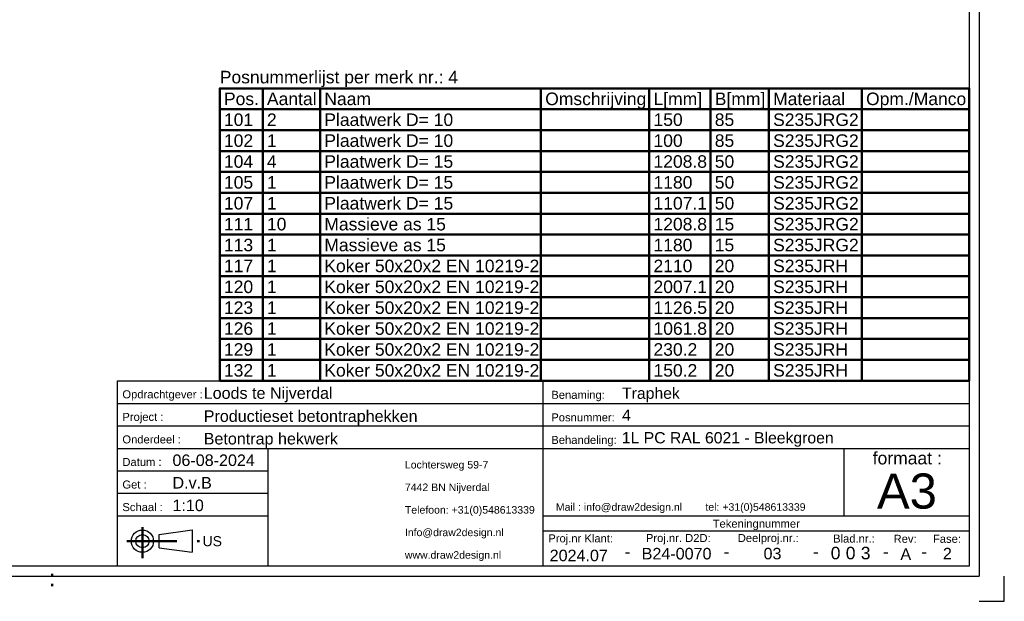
# Model space of a CAD drawing. Header units: millimetres. Extents: x -34 to 386, y -803 to -506.
# Tile 5 of 7: x 189 to 386, y -803 to -687. Entities that reach past the tile are written whole.
import ezdxf
from ezdxf.enums import TextEntityAlignment as Align

# ---------------------------------------------------------------- set-up
doc = ezdxf.new("R2010")
doc.units = ezdxf.units.MM
doc.linetypes.add('DOT', pattern=[2, 0.5, -1.5])
doc.linetypes.add('STRICHPUNKT2', pattern=[18.5, 10, -4, 0.5, -4])
doc.layers.get('0').update_dxf_attribs({"linetype": 'CONTINUOUS'})
doc.layers.add('LE_ALL', color=7, linetype='CONTINUOUS', lineweight=50)
doc.layers.add('TXT_ALL', color=7, linetype='CONTINUOUS')
doc.layers.add('TXT_YELLOW', color=2, linetype='CONTINUOUS')
doc.styles.add('ARIAL', font='arial.ttf')

# ---------------------------------------------------------------- blocks, each defined once
blk = doc.blocks.new('BOM-P4_00003', base_point=(228.96, -759.13))
at = {"layer": 'LE_ALL', "color": 8}
for p, q in [((237.53, -700.79), (237.53, -759.13)), ((248.99, -700.79), (248.99, -759.13)), ((293.06, -700.79), (293.06, -759.13)), ((314.68, -700.79), (314.68, -759.13)), ((326.9, -700.79), (326.9, -759.13)), ((338.54, -700.79), (338.54, -759.13)), ((357.09, -700.79), (357.09, -759.13)), ((228.96, -704.96), (378.52, -704.96)), ((228.96, -709.13), (378.52, -709.13)), ((228.96, -713.29), (378.52, -713.29)), ((228.96, -717.46), (378.52, -717.46)), ((228.96, -721.63), (378.52, -721.63)), ((228.96, -725.79), (378.52, -725.79)), ((228.96, -729.96), (378.52, -729.96)), ((228.96, -734.13), (378.52, -734.13)), ((228.96, -738.29), (378.52, -738.29)), ((228.96, -742.46), (378.52, -742.46)), ((228.96, -746.63), (378.52, -746.63)), ((228.96, -750.79), (378.52, -750.79)), ((228.96, -754.96), (378.52, -754.96))]:
    blk.add_line(p, q, dxfattribs=at)
blk.add_lwpolyline([(228.96, -759.13), (378.52, -759.13), (378.52, -700.79), (228.96, -700.79)], close=True, dxfattribs=at)
at = {"layer": 'TXT_YELLOW', "style": 'ARIAL'}
blk.add_text('Posnummerlijst per merk nr.: 4', height=2.5, dxfattribs=at).set_placement((228.96, -699.79))
for s, p in [('Aantal', (238.37, -702.88)), ('Omschrijving', (293.9, -702.88)), ('L[mm]', (315.51, -702.88)), ('B[mm]', (327.74, -702.88)), ('Materiaal', (339.38, -702.88)), ('Opm./Manco', (357.93, -702.88)), ('Pos.', (229.79, -702.88)), ('Naam', (249.82, -702.88)), ('101', (229.79, -707.04)), ('2', (238.37, -707.04)), ('Plaatwerk D= 10', (249.82, -707.04)), ('150', (315.51, -707.04)), ('85', (327.74, -707.04)), ('S235JRG2', (339.38, -707.04)), ('102', (229.79, -711.21)), ('1', (238.37, -711.21)), ('Plaatwerk D= 10', (249.82, -711.21)), ('100', (315.51, -711.21)), ('85', (327.74, -711.21)), ('S235JRG2', (339.38, -711.21)), ('104', (229.79, -715.38)), ('4', (238.37, -715.38)), ('Plaatwerk D= 15', (249.82, -715.38)), ('1208.8', (315.51, -715.38)), ('50', (327.74, -715.38)), ('S235JRG2', (339.38, -715.38)), ('105', (229.79, -719.54)), ('1', (238.37, -719.54)), ('Plaatwerk D= 15', (249.82, -719.54)), ('1180', (315.51, -719.54)), ('50', (327.74, -719.54)), ('S235JRG2', (339.38, -719.54)), ('107', (229.79, -723.71)), ('1', (238.37, -723.71)), ('Plaatwerk D= 15', (249.82, -723.71)), ('1107.1', (315.51, -723.71)), ('50', (327.74, -723.71)), ('S235JRG2', (339.38, -723.71)), ('111', (229.79, -727.88)), ('10', (238.37, -727.88)), ('Massieve as 15', (249.82, -727.88)), ('1208.8', (315.51, -727.88)), ('15', (327.74, -727.88)), ('S235JRG2', (339.38, -727.88)), ('113', (229.79, -732.04)), ('1', (238.37, -732.04)), ('Massieve as 15', (249.82, -732.04)), ('1180', (315.51, -732.04)), ('15', (327.74, -732.04)), ('S235JRG2', (339.38, -732.04)), ('Koker 50x20x2 EN 10219-2', (249.82, -736.21)), ('117', (229.79, -736.21)), ('1', (238.37, -736.21)), ('2110', (315.51, -736.21)), ('20', (327.74, -736.21)), ('S235JRH', (339.38, -736.21)), ('120', (229.79, -740.38)), ('1', (238.37, -740.38)), ('Koker 50x20x2 EN 10219-2', (249.82, -740.38)), ('2007.1', (315.51, -740.38)), ('20', (327.74, -740.38)), ('S235JRH', (339.38, -740.38)), ('123', (229.79, -744.54)), ('1', (238.37, -744.54)), ('Koker 50x20x2 EN 10219-2', (249.82, -744.54)), ('1126.5', (315.51, -744.54)), ('20', (327.74, -744.54)), ('S235JRH', (339.38, -744.54)), ('126', (229.79, -748.71)), ('1', (238.37, -748.71)), ('Koker 50x20x2 EN 10219-2', (249.82, -748.71)), ('1061.8', (315.51, -748.71)), ('20', (327.74, -748.71)), ('S235JRH', (339.38, -748.71)), ('129', (229.79, -752.88)), ('1', (238.37, -752.88)), ('Koker 50x20x2 EN 10219-2', (249.82, -752.88)), ('230.2', (315.51, -752.88)), ('20', (327.74, -752.88)), ('S235JRH', (339.38, -752.88)), ('132', (229.79, -757.04)), ('1', (238.37, -757.04)), ('Koker 50x20x2 EN 10219-2', (249.82, -757.04)), ('150.2', (315.51, -757.04)), ('20', (327.74, -757.04)), ('S235JRH', (339.38, -757.04))]:
    blk.add_text(s, height=2.5, dxfattribs=at).set_placement(p, align=Align.MIDDLE_LEFT)
blk = doc.blocks.new('TFIELD_00005', base_point=(360.11, -781.13))
at = {"layer": 'TXT_YELLOW', "style": 'ARIAL'}
blk.add_text('A3', height=7, dxfattribs=at).set_placement((360.11, -781.13), align=Align.MIDDLE_LEFT)
blk = doc.blocks.new('FLEX_00004', base_point=(366.02, -786.13))
blk.add_blockref('TFIELD_00005', (360.11, -781.13))
blk = doc.blocks.new('TFIELD_00008', base_point=(296.03, -784.31))
at = {"layer": 'TXT_YELLOW', "style": 'ARIAL'}
blk.add_text('Mail : info@draw2design.nl        tel: +31(0)548613339', height=1.5, dxfattribs=at).set_placement((296.03, -784.31), align=Align.MIDDLE_LEFT)
blk = doc.blocks.new('FLEX_00007', base_point=(296.03, -785.56))
blk.add_blockref('TFIELD_00008', (296.03, -784.31))
blk = doc.blocks.new('DRAW2DESIGNLOGO_00006', base_point=(295.95, -782.64))
blk.add_blockref('FLEX_00007', (296.03, -785.56))
blk = doc.blocks.new('TFIELD_00012', base_point=(225.52, -791.13))
at = {"layer": 'TXT_YELLOW', "style": 'ARIAL'}
blk.add_text('US', height=2, dxfattribs=at).set_placement((225.52, -791.13), align=Align.MIDDLE_LEFT)
blk = doc.blocks.new('FLEX_00011', base_point=(225.52, -791.13))
blk.add_blockref('TFIELD_00012', (225.52, -791.13))
blk = doc.blocks.new('US_00010', base_point=(214.85, -791.13))
blk.add_line((216.88, -792.46), (223.44, -793.35))
blk.add_lwpolyline([(216.88, -792.46), (216.88, -789.79), (223.44, -788.9), (223.44, -793.35)])
for radius in [2.22, 1.33]:
    blk.add_circle((213.52, -791.13), radius)
at = {"layer": 'LE_ALL', "color": 1, "linetype": 'STRICHPUNKT2'}
for p, q in [((213.52, -788.31), (213.52, -794.53)), ((210.42, -791.13), (225.29, -791.13))]:
    blk.add_line(p, q, dxfattribs=at)
blk.add_blockref('FLEX_00011', (225.52, -791.13))
blk = doc.blocks.new('TFIELD_00015', base_point=(265.9, -793.88))
at = {"layer": 'TXT_YELLOW', "style": 'ARIAL'}
for s, p in [('Lochtersweg 59-7', (265.9, -775.88)), ('7442 BN Nijverdal', (265.9, -780.38)), ('Telefoon: +31(0)548613339', (265.9, -784.88)), ('Info@draw2design.nl', (265.9, -789.38)), ('www.draw2design.nl', (265.9, -793.88))]:
    blk.add_text(s, height=1.5, dxfattribs=at).set_placement(p, align=Align.MIDDLE_LEFT)
blk = doc.blocks.new('FLEX_00014', base_point=(278.71, -796.13))
blk.add_blockref('TFIELD_00015', (265.9, -793.88))
blk = doc.blocks.new('D2D_00013', base_point=(238.77, -794.27))
blk.add_blockref('FLEX_00014', (278.71, -796.13))
blk = doc.blocks.new('SCHRIFE_00017', base_point=(219.52, -776.13))
for p, q in [((208.52, -759.13), (293.52, -759.13)), ((293.52, -759.13), (378.52, -759.13)), ((293.52, -796.13), (293.52, -759.13)), ((378.52, -759.13), (378.52, -796.13)), ((208.52, -763.63), (293.52, -763.63)), ((293.52, -763.63), (378.52, -763.63)), ((208.52, -768.13), (293.52, -768.13)), ((293.52, -768.13), (378.52, -768.13)), ((208.52, -772.63), (378.52, -772.63)), ((238.52, -772.63), (238.52, -796.13)), ((353.52, -772.63), (353.52, -786.13)), ((238.52, -777.13), (208.52, -777.13)), ((238.52, -781.63), (208.52, -781.63)), ((238.52, -786.13), (208.52, -786.13)), ((378.52, -786.13), (293.52, -786.13)), ((378.52, -789.13), (293.52, -789.13))]:
    blk.add_line(p, q)
blk.add_lwpolyline([(378.52, -796.13), (208.52, -796.13), (208.52, -759.13)])
at = {"layer": 'TXT_YELLOW', "style": 'ARIAL'}
for s, height, p in [('Loods te Nijverdal', 2.3, (225.75, -762.73)), ('Traphek', 2.25, (309.24, -762.73)), ('Productieset betontraphekken', 2.3, (225.75, -767.33)), ('4', 2.25, (309.24, -767.12)), ('Betontrap hekwerk', 2.3, (225.75, -771.83)), ('1L PC RAL 6021 - Bleekgroen', 2.25, (309.19, -771.62)), ('06-08-2024', 2.3, (219.52, -776.13)), ('D.v.B', 2.3, (219.52, -780.63)), ('1:10', 2.3, (219.52, -785.13))]:
    blk.add_text(s, height=height, dxfattribs=at).set_placement(p)
for s, height, p in [('2024.07', 2.3, (300.6, -795.13)), ('-', 2.5, (310.35, -794.47)), ('B24-0070', 2.3, (320.12, -794.77)), ('-', 2.5, (330.09, -794.47)), ('03', 2.3, (339.26, -794.75)), ('-', 2.5, (347.92, -794.47)), ('-', 2.5, (361.86, -794.47)), ('A', 2.3, (365.86, -794.86)), ('-', 2.5, (369.51, -794.47)), ('2', 2.3, (374.16, -794.76))]:
    blk.add_text(s, height=height, dxfattribs=at).set_placement(p, align=Align.CENTER)
blk = doc.blocks.new('TFIELD_00021', base_point=(356.88, -793.5))
at = {"layer": 'TXT_ALL', "style": 'ARIAL'}
blk.add_text('3', height=2.5, dxfattribs=at).set_placement((356.88, -793.5), align=Align.MIDDLE_LEFT)
blk = doc.blocks.new('3_00020')
blk.add_blockref('TFIELD_00021', (356.88, -793.5))
blk = doc.blocks.new('TELLER1_00019')
blk.add_blockref('3_00020', (0, 0))
blk = doc.blocks.new('TFIELD_00024', base_point=(353.88, -793.5))
at = {"layer": 'TXT_ALL', "style": 'ARIAL'}
blk.add_text('0', height=2.5, dxfattribs=at).set_placement((353.88, -793.5), align=Align.MIDDLE_LEFT)
blk = doc.blocks.new('0_00023')
blk.add_blockref('TFIELD_00024', (353.88, -793.5))
blk = doc.blocks.new('TELLER2_00022')
blk.add_blockref('0_00023', (0, 0))
blk = doc.blocks.new('TFIELD_00027', base_point=(350.88, -793.5))
at = {"layer": 'TXT_ALL', "style": 'ARIAL'}
blk.add_text('0', height=2.5, dxfattribs=at).set_placement((350.88, -793.5), align=Align.MIDDLE_LEFT)
blk = doc.blocks.new('0_00026')
blk.add_blockref('TFIELD_00027', (350.88, -793.5))
blk = doc.blocks.new('TELLER3_00025')
blk.add_blockref('0_00026', (0, 0))
blk = doc.blocks.new('NL_00028', base_point=(209.52, -762.63))
at = {"layer": 'TXT_ALL', "color": 1, "style": 'ARIAL'}
blk.add_text('Tekeningnummer', height=1.6, dxfattribs=at).set_placement((336.02, -787.63), align=Align.MIDDLE_CENTER)
at = {"layer": 'TXT_YELLOW', "style": 'ARIAL'}
for s, p in [('Opdrachtgever :', (209.52, -762.63)), ('Benaming:', (295.12, -762.73)), ('Project :', (209.52, -767.13)), ('Posnummer:', (295.12, -767.23)), ('Onderdeel :', (209.52, -771.63)), ('Behandeling:', (295.12, -771.73)), ('Datum :', (209.52, -776.13)), ('Get :', (209.52, -780.63)), ('Schaal :', (209.52, -785.13)), ('Proj.nr Klant:', (294.52, -791.37)), ('Proj.nr. D2D:', (314, -791.3)), ('Deelproj.nr.:', (332.33, -791.3)), ('Blad.nr.:', (351.36, -791.41)), ('Rev:', (363.43, -791.46)), ('Fase:', (371.28, -791.46))]:
    blk.add_text(s, height=1.6, dxfattribs=at).set_placement(p)
blk.add_text('formaat :', height=2.5, dxfattribs=at).set_placement((366.15, -775.81), align=Align.CENTER)
blk = doc.blocks.new('SCHRIFE_00016')
for name, p in [('SCHRIFE_00017', (219.52, -776.13)), ('NL_00028', (209.52, -762.63)), ('TELLER3_00025', (0, 0)), ('TELLER2_00022', (0, 0)), ('TELLER1_00019', (0, 0))]:
    blk.add_blockref(name, p)
blk = doc.blocks.new('DINA3_00002', base_point=(378.52, -796.13))
for p, q in [((380.52, -511.13), (380.52, -798.13)), ((378.52, -513.13), (378.52, -796.13)), ((378.52, -697.57), (378.52, -713.26)), ((378.52, -796.13), (-27.48, -796.13)), ((-29.48, -798.13), (380.52, -798.13))]:
    blk.add_line(p, q)
blk.add_lwpolyline([(380.52, -803.13), (385.52, -803.13), (385.52, -798.13)])
at = {"layer": 'LE_ALL', "linetype": 'DOT'}
blk.add_line((195.52, -800.13), (195.52, -796.13), dxfattribs=at)
for name, p in [('BOM-P4_00003', (228.96, -759.13)), ('SCHRIFE_00016', (0, 0)), ('D2D_00013', (238.77, -794.27)), ('FLEX_00004', (366.02, -786.13)), ('DRAW2DESIGNLOGO_00006', (295.95, -782.64)), ('US_00010', (214.85, -791.13))]:
    blk.add_blockref(name, p)
blk = doc.blocks.new('_ZBL0013_00001')
blk.add_blockref('DINA3_00002', (378.52, -796.13))

msp = doc.modelspace()

# ---------------------------------------------------------------- block references
msp.add_blockref('_ZBL0013_00001', (0, 0))

doc.saveas('drawing.dxf')
